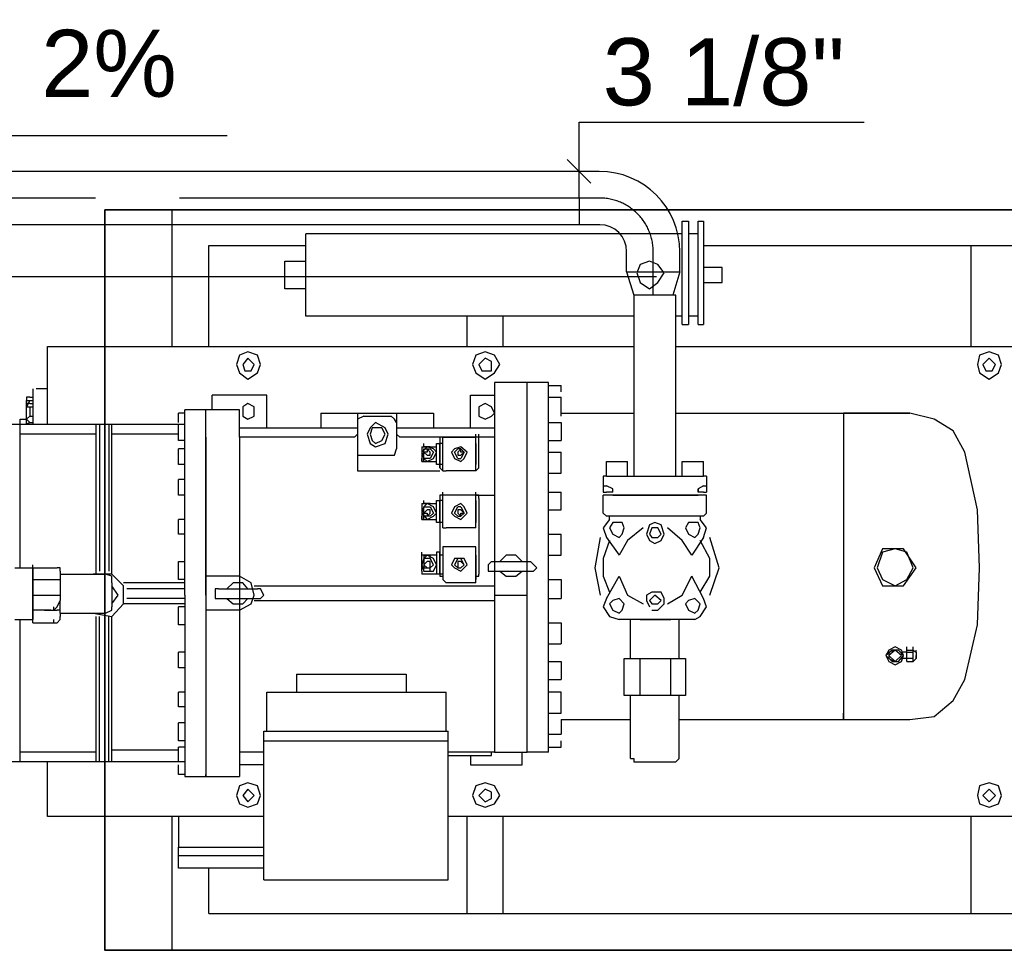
# Model space of a CAD drawing. Header units: centimetres. Extents: x -156440 to 298236, y -263599 to 81430.
# Tile 63 of 170: x 144098 to 145563, y -120036 to -118650. Entities that reach past the tile are written whole.
import ezdxf
from ezdxf.enums import TextEntityAlignment as Align

# ---------------------------------------------------------------- set-up
doc = ezdxf.new("R2010")
doc.units = ezdxf.units.CM
doc.header["$LTSCALE"] = 50
doc.linetypes.add('01-101 Went PP Poziom -2$0$CENTER', pattern=[2, 1.25, -0.25, 0.25, -0.25])
doc.layers.add('bgde_fundamenty pod urządzenia', color=7, linetype='Continuous', lineweight=35)
doc.layers.add('bgde_maszynownia blokowo', color=2, linetype='Continuous', lineweight=35)
for name, color, linetype in [('freon cieczowy', 142, 'Continuous'), ('freon gazowy', 174, 'Continuous'), ('Freon_opisy', 2, 'Continuous'), ('Freon_urządzenia', 3, 'Continuous')]:
    doc.layers.add(name, color=color, linetype=linetype)
doc.layers.get('bgde_maszynownia blokowo').off()
doc.styles.add('01-101 Went PP Poziom -2$0$Arial', font='ARIAL.TTF')

# ---------------------------------------------------------------- blocks, each defined once
blk = doc.blocks.new('A$C45891BCF')
at = {"layer": 'freon cieczowy'}
blk.add_line((273.16, 219.91, -348), (502.07, 219.91, -348), dxfattribs=at)
at = {"layer": 'freon gazowy'}
for p, q in [((493.57, 235.55), (67.03, 235.55)), ((490.64, 227.61, -348), (490.57, 235.55, -348)), ((493.64, 227.61), (67.09, 227.61)), ((497.64, 220.61, -348), (497.64, 223.61, -348)), ((505.57, 220.61, -348), (505.57, 223.55, -348)), ((497.64, 220.61, -348), (505.57, 220.61, -348)), ((497.64, 220.61, -348), (498.71, 217.14, -348)), ((505.57, 220.61, -348), (504.5, 217.14, -348))]:
    blk.add_line(p, q, dxfattribs=at)
at = {"layer": 'freon gazowy', "color": 7, "linetype": '01-101 Went PP Poziom -2$0$CENTER'}
for p, q in [((493.6, 231.58), (64.06, 231.58)), ((501.6, 217.14, -348), (501.6, 223.58, -348))]:
    blk.add_line(p, q, dxfattribs=at)
at = {"layer": 'freon gazowy'}
for centre, radius in [((493.57, 223.55, -348), 12), ((493.64, 223.61, -348), 4)]:
    blk.add_arc(centre, radius, 0, 90, dxfattribs=at)
at = {"layer": 'freon gazowy', "color": 7, "linetype": '01-101 Went PP Poziom -2$0$CENTER'}
blk.add_arc((493.6, 223.58, -348), 8, 0, 90, dxfattribs=at)
at = {"layer": 'Freon_opisy', "color": 2}
for p, q in [((490.57, 242.9, -348), (533, 242.9, -348)), ((490.57, 235.55, -348), (490.57, 242.9, -348)), ((438.19, 240.84, -348), (384.19, 240.84, -348)), ((492.34, 233.79, -348), (488.81, 237.32, -348))]:
    blk.add_line(p, q, dxfattribs=at)
at = {"layer": 'Freon_urządzenia', "linetype": 'Continuous'}
for p, q in [((430, 229.84, -348), (750.31, 229.84, -348)), ((430, 209.45, -348), (430, 229.84, -348)), ((505.92, 212.75, -348), (505.92, 228.12, -348)), ((505.92, 228.12, -348), (506.86, 228.12, -348)), ((506.86, 228.12, -348), (506.86, 212.75, -348)), ((508.27, 228.12, -348), (509.06, 228.12, -348)), ((508.27, 212.75, -348), (508.27, 228.12, -348)), ((509.06, 228.12, -348), (509.06, 212.75, -348)), ((505.92, 226.24, -348), (449.92, 226.24, -348)), ((449.92, 214, -348), (449.92, 226.24, -348)), ((508.27, 226.24, -348), (506.86, 226.24, -348)), ((435.49, 209.45, -348), (435.49, 224.51, -348)), ((435.49, 224.51, -348), (449.92, 224.51, -348)), ((509.06, 224.51, -348), (599.88, 224.51, -348)), ((548.9, 209.45, -348), (548.9, 224.51, -348)), ((446.78, 222.16, -348), (449.92, 222.16, -348)), ((446.78, 218.08, -348), (446.78, 222.16, -348)), ((499.65, 221.69, -348), (499.18, 220.43, -348)), ((501.06, 222.16, -348), (499.65, 221.69, -348)), ((502.31, 221.69, -348), (501.06, 222.16, -348)), ((503.25, 220.43, -348), (502.31, 221.69, -348)), ((499.18, 220.43, -348), (499.65, 219.02, -348)), ((502.31, 219.02, -348), (503.25, 220.43, -348)), ((511.88, 221.22, -348), (509.06, 221.22, -348)), ((511.88, 219.02, -348), (511.88, 221.22, -348)), ((499.65, 219.02, -348), (501.06, 218.08, -348)), ((501.06, 218.08, -348), (502.31, 219.02, -348)), ((509.06, 219.02, -348), (511.88, 219.02, -348)), ((449.92, 218.08, -348), (446.78, 218.08, -348)), ((498.71, 217.14, -348), (498.71, 190.16, -348)), ((504.98, 217.14, -348), (498.71, 217.14, -348)), ((504.98, 190.16, -348), (504.98, 217.14, -348)), ((498.71, 214, -348), (449.92, 214, -348)), ((473.92, 209.45, -348), (473.92, 214, -348)), ((479.25, 209.45, -348), (479.25, 214, -348)), ((505.92, 214, -348), (504.98, 214, -348)), ((508.27, 214, -348), (506.86, 214, -348)), ((505.92, 212.75, -348), (506.86, 212.75, -348)), ((508.27, 212.75, -348), (509.06, 212.75, -348)), ((411.49, 209.45, -348), (498.71, 209.45, -348)), ((411.49, 197.84, -348), (411.49, 209.45, -348)), ((440.04, 208.2, -348), (439.57, 206.78, -348)), ((441.29, 208.67, -348), (440.04, 208.2, -348)), ((442.71, 208.2, -348), (441.29, 208.67, -348)), ((443.18, 206.78, -348), (442.71, 208.2, -348)), ((475.18, 208.2, -348), (474.71, 206.78, -348)), ((476.59, 208.67, -348), (475.18, 208.2, -348)), ((478, 208.2, -348), (476.59, 208.67, -348)), ((478.78, 206.78, -348), (478, 208.2, -348)), ((504.98, 209.45, -348), (683.96, 209.45, -348)), ((550.16, 208.2, -348), (549.84, 206.78, -348)), ((551.57, 208.67, -348), (550.16, 208.2, -348)), ((552.98, 208.2, -348), (551.57, 208.67, -348)), ((553.45, 206.78, -348), (552.98, 208.2, -348)), ((439.57, 206.78, -348), (440.04, 205.53, -348)), ((441.29, 207.73, -348), (440.51, 206.78, -348)), ((440.51, 206.78, -348), (440.82, 205.84, -348)), ((442.24, 206.78, -348), (441.29, 207.73, -348)), ((441.76, 205.84, -348), (442.24, 206.78, -348)), ((442.71, 205.53, -348), (443.18, 206.78, -348)), ((474.71, 206.78, -348), (475.18, 205.53, -348)), ((476.59, 207.73, -348), (475.65, 206.78, -348)), ((475.65, 206.78, -348), (476.12, 205.84, -348)), ((477.53, 207.26, -348), (476.59, 207.73, -348)), ((477.53, 206.78, -348), (477.53, 207.26, -348)), ((477.53, 205.84, -348), (477.53, 206.78, -348)), ((478, 205.53, -348), (478.78, 206.78, -348)), ((549.84, 206.78, -348), (550.16, 205.53, -348)), ((551.57, 207.73, -348), (550.63, 206.78, -348)), ((550.63, 206.78, -348), (551.1, 205.84, -348)), ((552.51, 206.78, -348), (551.57, 207.73, -348)), ((552.04, 205.84, -348), (552.51, 206.78, -348)), ((552.98, 205.53, -348), (553.45, 206.78, -348)), ((440.04, 205.53, -348), (441.29, 204.59, -348)), ((440.82, 205.84, -348), (441.76, 205.84, -348)), ((441.29, 204.59, -348), (442.71, 205.53, -348)), ((475.18, 205.53, -348), (476.59, 204.59, -348)), ((476.12, 205.84, -348), (477.53, 205.84, -348)), ((476.59, 204.59, -348), (478, 205.53, -348)), ((550.16, 205.53, -348), (551.57, 204.59, -348)), ((551.1, 205.84, -348), (552.04, 205.84, -348)), ((551.57, 204.59, -348), (552.98, 205.53, -348)), ((478, 204.12, -348), (478, 149.06, -348)), ((482.86, 204.12, -348), (478, 204.12, -348)), ((482.86, 149.06, -348), (482.86, 204.12, -348)), ((482.86, 149.06, -348), (482.86, 204.12, -348)), ((486, 204.12, -348), (482.86, 204.12, -348)), ((486, 149.06, -348), (486, 204.12, -348)), ((409.29, 203.18, -348), (409.29, 197.84, -348)), ((411.49, 203.18, -348), (409.76, 203.18, -348)), ((444.12, 202.24, -348), (435.96, 202.24, -348)), ((435.96, 200.04, -348), (435.96, 202.24, -348)), ((444.12, 197.37, -348), (444.12, 202.24, -348)), ((474.39, 197.37, -348), (474.39, 202.24, -348)), ((474.39, 202.24, -348), (478, 202.24, -348)), ((486, 203.65, -348), (487.88, 203.65, -348)), ((487.88, 202.71, -348), (487.88, 203.65, -348)), ((408.82, 201.92, -348), (408.35, 201.92, -348)), ((408.35, 201.92, -348), (408.35, 201.45, -348)), ((408.35, 201.45, -348), (408.82, 201.45, -348)), ((408.82, 201.45, -348), (408.35, 200.51, -348)), ((408.35, 200.51, -348), (408.35, 201.45, -348)), ((408.82, 200.98, -348), (408.35, 200.98, -348)), ((408.35, 200.98, -348), (408.35, 200.51, -348)), ((408.82, 201.92, -348), (409.29, 201.92, -348)), ((408.82, 201.45, -348), (409.29, 201.45, -348)), ((408.82, 200.98, -348), (409.29, 200.98, -348)), ((441.29, 200.98, -348), (440.51, 200.51, -348)), ((442.24, 200.51, -348), (441.29, 200.98, -348)), ((476.59, 200.98, -348), (475.65, 200.51, -348)), ((477.53, 200.51, -348), (476.59, 200.98, -348)), ((486, 201.92, -348), (487.88, 201.92, -348)), ((487.88, 199.1, -348), (487.88, 201.92, -348)), ((408.35, 198.63, -348), (408.35, 200.51, -348)), ((408.35, 200.51, -348), (408.82, 200.51, -348)), ((408.82, 200.51, -348), (408.82, 199.1, -348)), ((408.82, 200.51, -348), (409.29, 200.51, -348)), ((430.94, 198.16, -348), (430.94, 199.57, -348)), ((431.88, 199.57, -348), (430.94, 199.57, -348)), ((435.02, 200.04, -348), (431.88, 200.04, -348)), ((431.88, 199.57, -348), (431.88, 200.04, -348)), ((431.88, 172.43, -348), (431.88, 199.57, -348)), ((435.02, 195.96, -348), (435.02, 200.04, -348)), ((435.02, 195.96, -348), (435.02, 200.04, -348)), ((435.02, 199.57, -348), (435.02, 200.04, -348)), ((440.04, 200.04, -348), (435.02, 200.04, -348)), ((435.02, 172.43, -348), (435.02, 199.57, -348)), ((435.02, 197.84, -348), (435.02, 199.57, -348)), ((440.04, 195.96, -348), (440.04, 200.04, -348)), ((440.04, 195.96, -348), (440.04, 200.04, -348)), ((440.51, 200.51, -348), (440.51, 199.1, -348)), ((442.24, 199.57, -348), (442.24, 200.51, -348)), ((442.24, 199.1, -348), (442.24, 199.57, -348)), ((452.12, 199.57, -348), (468.9, 199.57, -348)), ((452.12, 199.57, -348), (452.12, 197.37, -348)), ((457.61, 199.57, -348), (463.41, 199.57, -348)), ((457.61, 199.57, -348), (457.61, 196.43, -348)), ((463.41, 199.57, -348), (463.41, 194.24, -348)), ((468.9, 199.57, -348), (468.9, 197.37, -348)), ((475.65, 200.51, -348), (475.65, 199.1, -348)), ((478, 199.57, -348), (477.53, 200.51, -348)), ((477.53, 199.1, -348), (478, 199.57, -348)), ((487.88, 199.57, -348), (498.71, 199.57, -348)), ((504.98, 199.57, -348), (505.45, 199.57, -348)), ((505.45, 199.57, -348), (539.8, 199.57, -348)), ((529.92, 199.57, -348), (529.92, 153.92, -348)), ((539.8, 199.57, -348), (529.92, 199.57, -348)), ((543.41, 198.63, -348), (539.8, 199.57, -348)), ((430.94, 197.84, -348), (389.84, 197.84, -348)), ((407.41, 198.63, -348), (408.35, 198.63, -348)), ((407.41, 197.84, -348), (407.41, 198.63, -348)), ((407.41, 176.51, -348), (407.41, 197.84, -348)), ((408.82, 199.1, -348), (408.35, 198.63, -348)), ((408.35, 198.63, -348), (408.82, 198.16, -348)), ((408.35, 197.84, -348), (408.35, 198.63, -348)), ((408.82, 198.16, -348), (408.35, 197.84, -348)), ((408.82, 199.1, -348), (409.29, 199.1, -348)), ((408.82, 198.16, -348), (409.29, 198.16, -348)), ((418.71, 175.57, -348), (418.71, 197.84, -348)), ((419.18, 197.84, -348), (419.18, 176.04, -348)), ((420.59, 197.84, -348), (420.59, 176.04, -348)), ((421.06, 175.57, -348), (421.06, 197.84, -348)), ((430.94, 195.49, -348), (430.94, 197.84, -348)), ((431.88, 197.84, -348), (430.94, 197.84, -348)), ((431.88, 196.9, -348), (431.88, 197.84, -348)), ((435.02, 195.96, -348), (435.02, 197.84, -348)), ((440.51, 199.1, -348), (441.29, 198.63, -348)), ((441.29, 198.63, -348), (442.24, 199.1, -348)), ((458.55, 199.1, -348), (457.61, 198.63, -348)), ((457.61, 198.63, -348), (457.61, 198.16, -348)), ((458.55, 199.1, -348), (462.63, 199.1, -348)), ((460.27, 198.16, -348), (459.49, 197.37, -348)), ((461.69, 197.37, -348), (460.27, 198.16, -348)), ((463.1, 198.63, -348), (462.63, 199.1, -348)), ((463.41, 198.16, -348), (463.1, 198.63, -348)), ((475.65, 199.1, -348), (476.59, 198.63, -348)), ((476.59, 198.63, -348), (477.53, 199.1, -348)), ((486, 198.16, -348), (487.88, 198.16, -348)), ((487.88, 198.16, -348), (487.88, 195.49, -348)), ((546.24, 196.9, -348), (543.41, 198.63, -348)), ((418.71, 196.43, -348), (407.41, 196.43, -348)), ((430.94, 196.43, -348), (421.06, 196.43, -348)), ((440.04, 197.37, -348), (457.61, 197.37, -348)), ((457.14, 195.96, -348), (457.61, 196.43, -348)), ((457.61, 197.37, -348), (457.61, 191.41, -348)), ((459.49, 197.37, -348), (459.02, 196.43, -348)), ((459.02, 196.43, -348), (459.49, 195.02, -348)), ((459.8, 197.37, -348), (459.49, 196.43, -348)), ((459.49, 196.43, -348), (459.8, 195.49, -348)), ((461.22, 197.37, -348), (459.8, 197.37, -348)), ((461.69, 196.43, -348), (461.22, 197.37, -348)), ((461.22, 195.49, -348), (461.69, 196.43, -348)), ((462.16, 196.43, -348), (461.69, 197.37, -348)), ((461.69, 195.02, -348), (462.16, 196.43, -348)), ((463.41, 197.37, -348), (478, 197.37, -348)), ((463.41, 196.43, -348), (463.88, 195.96, -348)), ((475.18, 195.96, -348), (475.18, 196.43, -348)), ((475.65, 195.96, -348), (475.65, 196.43, -348)), ((547.96, 193.76, -348), (546.24, 196.9, -348)), ((431.88, 195.49, -348), (430.94, 195.49, -348)), ((435.02, 195.96, -348), (435.02, 149.06, -348)), ((440.04, 195.96, -348), (440.04, 175.26, -348)), ((457.14, 195.96, -348), (440.04, 195.96, -348)), ((457.61, 195.96, -348), (457.61, 194.24, -348)), ((459.49, 195.02, -348), (460.27, 194.55, -348)), ((459.8, 195.49, -348), (460.27, 195.02, -348)), ((460.27, 195.02, -348), (461.22, 195.49, -348)), ((460.27, 194.55, -348), (461.69, 195.02, -348)), ((478, 195.96, -348), (463.88, 195.96, -348)), ((467.49, 194.55, -348), (467.49, 195.02, -348)), ((469.37, 191.88, -348), (469.37, 195.02, -348)), ((469.37, 195.02, -348), (469.84, 195.02, -348)), ((470.31, 195.96, -348), (469.84, 195.96, -348)), ((469.84, 195.96, -348), (469.84, 191.41, -348)), ((469.84, 191.88, -348), (469.84, 195.02, -348)), ((470.31, 195.02, -348), (469.84, 195.02, -348)), ((470.31, 195.96, -348), (475.18, 195.96, -348)), ((470.78, 195.96, -348), (470.31, 195.96, -348)), ((470.31, 190.94, -348), (470.31, 195.96, -348)), ((475.18, 195.96, -348), (470.78, 195.96, -348)), ((475.18, 190.94, -348), (475.18, 195.96, -348)), ((475.65, 195.96, -348), (475.18, 195.96, -348)), ((475.18, 195.02, -348), (475.18, 195.49, -348)), ((475.18, 191.41, -348), (475.18, 195.02, -348)), ((475.18, 195.02, -348), (475.18, 191.88, -348)), ((475.65, 191.41, -348), (475.65, 195.96, -348)), ((486, 195.49, -348), (487.88, 195.49, -348)), ((431.88, 194.24, -348), (430.94, 194.24, -348)), ((430.94, 191.88, -348), (430.94, 194.24, -348)), ((457.61, 194.24, -348), (457.61, 193.29, -348)), ((463.1, 193.29, -348), (463.41, 194.24, -348)), ((467.18, 194.55, -348), (467.18, 192.35, -348)), ((467.18, 194.55, -348), (469.37, 194.55, -348)), ((467.96, 194.55, -348), (467.18, 193.76, -348)), ((467.18, 193.76, -348), (467.49, 192.82, -348)), ((468.43, 194.55, -348), (467.49, 194.55, -348)), ((467.49, 192.82, -348), (467.49, 194.24, -348)), ((467.49, 194.24, -348), (468.43, 194.24, -348)), ((467.96, 193.76, -348), (467.49, 193.76, -348)), ((467.49, 193.76, -348), (467.96, 193.29, -348)), ((468.9, 194.24, -348), (467.96, 194.55, -348)), ((468.43, 193.76, -348), (467.96, 194.24, -348)), ((467.96, 194.24, -348), (467.96, 193.76, -348)), ((468.43, 194.24, -348), (468.9, 193.76, -348)), ((468.9, 193.76, -348), (468.43, 192.82, -348)), ((468.43, 193.29, -348), (468.43, 193.76, -348)), ((469.37, 193.76, -348), (468.9, 194.24, -348)), ((468.9, 192.82, -348), (469.37, 193.76, -348)), ((472.04, 194.24, -348), (471.57, 193.76, -348)), ((471.57, 193.76, -348), (472.04, 192.82, -348)), ((472.98, 194.55, -348), (472.04, 194.24, -348)), ((472.04, 193.76, -348), (472.51, 194.24, -348)), ((472.51, 192.82, -348), (472.04, 193.76, -348)), ((472.98, 194.24, -348), (472.51, 194.24, -348)), ((472.98, 194.24, -348), (472.51, 193.76, -348)), ((472.51, 193.76, -348), (472.51, 193.29, -348)), ((473.92, 193.76, -348), (472.98, 194.55, -348)), ((472.98, 193.76, -348), (472.98, 194.24, -348)), ((472.98, 194.24, -348), (473.45, 193.76, -348)), ((473.45, 193.76, -348), (472.98, 193.76, -348)), ((472.98, 193.29, -348), (473.45, 193.76, -348)), ((473.45, 193.76, -348), (472.98, 192.82, -348)), ((473.45, 192.82, -348), (473.92, 193.76, -348)), ((486, 193.76, -348), (487.88, 193.76, -348)), ((487.88, 190.63, -348), (487.88, 193.76, -348)), ((549.84, 185.14, -348), (547.96, 193.76, -348)), ((457.61, 193.29, -348), (458.55, 193.29, -348)), ((458.55, 193.29, -348), (462.63, 193.29, -348)), ((462.63, 193.29, -348), (463.1, 193.29, -348)), ((467.18, 192.35, -348), (467.18, 192.82, -348)), ((467.18, 192.35, -348), (469.37, 192.35, -348)), ((468.43, 192.82, -348), (467.49, 192.82, -348)), ((467.49, 192.35, -348), (467.49, 192.82, -348)), ((467.49, 192.82, -348), (467.96, 192.35, -348)), ((467.49, 192.35, -348), (468.43, 192.35, -348)), ((467.96, 193.29, -348), (468.43, 193.29, -348)), ((467.96, 192.35, -348), (468.9, 192.82, -348)), ((472.04, 192.82, -348), (472.98, 192.35, -348)), ((472.51, 193.29, -348), (472.98, 193.29, -348)), ((472.51, 192.82, -348), (472.98, 192.82, -348)), ((472.98, 192.35, -348), (473.45, 192.82, -348)), ((475.18, 191.88, -348), (475.18, 192.35, -348)), ((494.63, 190.16, -348), (494.63, 192.35, -348)), ((494.63, 192.35, -348), (497.76, 192.35, -348)), ((497.76, 190.16, -348), (497.76, 192.35, -348)), ((505.92, 192.35, -348), (509.06, 192.35, -348)), ((505.92, 190.16, -348), (505.92, 192.35, -348)), ((509.06, 190.16, -348), (509.06, 192.35, -348)), ((431.88, 191.88, -348), (430.94, 191.88, -348)), ((457.61, 191.41, -348), (457.61, 190.94, -348)), ((457.61, 190.94, -348), (469.84, 190.94, -348)), ((469.84, 191.88, -348), (469.37, 191.88, -348)), ((470.31, 191.88, -348), (469.84, 191.88, -348)), ((469.84, 191.41, -348), (469.84, 191.88, -348)), ((469.84, 191.41, -348), (470.31, 190.94, -348)), ((470.31, 190.94, -348), (470.78, 190.94, -348)), ((475.18, 190.94, -348), (470.78, 190.94, -348)), ((475.18, 190.94, -348), (475.18, 191.41, -348)), ((475.18, 190.94, -348), (475.18, 191.41, -348)), ((475.18, 190.94, -348), (475.65, 191.41, -348)), ((486, 190.63, -348), (487.88, 190.63, -348)), ((431.88, 189.69, -348), (430.94, 189.69, -348)), ((430.94, 187.33, -348), (430.94, 189.69, -348)), ((494.16, 190.16, -348), (494.16, 187.8, -348)), ((494.63, 190.16, -348), (494.16, 190.16, -348)), ((494.63, 190.16, -348), (509.06, 190.16, -348)), ((509.53, 190.16, -348), (509.06, 190.16, -348)), ((509.53, 190.16, -348), (509.53, 187.8, -348)), ((470.31, 187.33, -348), (470.31, 187.8, -348)), ((475.18, 187.33, -348), (475.18, 187.8, -348)), ((486, 187.8, -348), (487.88, 187.8, -348)), ((487.88, 185.14, -348), (487.88, 187.8, -348)), ((494.16, 188.75, -348), (494.63, 188.75, -348)), ((494.16, 187.8, -348), (494.63, 187.8, -348)), ((495.57, 188.27, -348), (494.63, 188.75, -348)), ((495.57, 187.8, -348), (494.63, 187.8, -348)), ((495.57, 187.8, -348), (495.57, 188.27, -348)), ((495.57, 187.8, -348), (495.57, 188.27, -348)), ((509.06, 188.75, -348), (508.27, 188.27, -348)), ((508.27, 188.27, -348), (508.27, 187.8, -348)), ((508.27, 187.8, -348), (508.27, 188.27, -348)), ((509.06, 187.8, -348), (508.27, 187.8, -348)), ((509.06, 188.75, -348), (509.53, 188.75, -348)), ((509.06, 187.8, -348), (509.53, 187.8, -348)), ((431.88, 187.33, -348), (430.94, 187.33, -348)), ((467.18, 186.08, -348), (467.18, 183.73, -348)), ((467.18, 186.08, -348), (469.37, 186.08, -348)), ((467.49, 186.08, -348), (467.49, 186.55, -348)), ((468.43, 186.08, -348), (467.49, 186.08, -348)), ((467.96, 186.08, -348), (467.49, 185.61, -348)), ((468.9, 185.61, -348), (467.96, 186.08, -348)), ((469.37, 183.26, -348), (469.37, 186.55, -348)), ((469.37, 186.55, -348), (469.84, 186.55, -348)), ((470.31, 187.33, -348), (469.84, 187.33, -348)), ((469.84, 187.33, -348), (469.84, 186.86, -348)), ((469.84, 186.86, -348), (469.84, 175.57, -348)), ((469.84, 183.26, -348), (469.84, 186.55, -348)), ((470.31, 186.55, -348), (469.84, 186.55, -348)), ((470.78, 187.33, -348), (470.31, 187.33, -348)), ((470.31, 182.47, -348), (470.31, 187.33, -348)), ((475.18, 187.33, -348), (470.78, 187.33, -348)), ((472.98, 186.08, -348), (472.04, 185.61, -348)), ((473.45, 185.61, -348), (472.98, 186.08, -348)), ((475.18, 187.33, -348), (478, 187.33, -348)), ((475.18, 182.47, -348), (475.18, 187.33, -348)), ((475.65, 187.33, -348), (475.18, 187.33, -348)), ((475.18, 186.55, -348), (475.18, 186.86, -348)), ((475.18, 182.94, -348), (475.18, 186.55, -348)), ((475.18, 186.55, -348), (475.18, 183.26, -348)), ((475.65, 186.86, -348), (475.65, 187.33, -348)), ((475.65, 186.86, -348), (475.65, 175.57, -348)), ((509.53, 187.33, -348), (494.16, 187.33, -348)), ((494.16, 184.67, -348), (494.16, 187.33, -348)), ((495.57, 187.33, -348), (508.27, 187.33, -348)), ((496.98, 187.33, -348), (496.04, 187.33, -348)), ((507.8, 187.33, -348), (506.86, 187.33, -348)), ((509.53, 184.67, -348), (509.53, 187.33, -348)), ((467.49, 185.61, -348), (467.18, 184.67, -348)), ((467.18, 184.67, -348), (467.96, 183.73, -348)), ((467.49, 184.2, -348), (467.49, 185.61, -348)), ((467.49, 185.61, -348), (468.43, 185.61, -348)), ((467.96, 185.14, -348), (467.49, 184.67, -348)), ((467.49, 184.67, -348), (467.96, 184.67, -348)), ((468.43, 185.14, -348), (467.96, 185.14, -348)), ((467.96, 184.67, -348), (467.96, 184.2, -348)), ((467.96, 184.2, -348), (468.43, 184.67, -348)), ((468.43, 185.61, -348), (468.9, 184.67, -348)), ((468.43, 184.67, -348), (468.43, 185.14, -348)), ((468.9, 184.67, -348), (468.43, 184.2, -348)), ((469.37, 184.67, -348), (468.9, 185.61, -348)), ((468.9, 184.2, -348), (469.37, 184.67, -348)), ((472.04, 185.61, -348), (471.57, 184.67, -348)), ((471.57, 184.67, -348), (472.04, 184.2, -348)), ((472.04, 184.67, -348), (472.51, 185.61, -348)), ((472.51, 184.2, -348), (472.04, 184.67, -348)), ((472.98, 185.61, -348), (472.51, 185.61, -348)), ((472.98, 185.14, -348), (472.51, 185.14, -348)), ((472.51, 185.14, -348), (472.51, 184.67, -348)), ((472.51, 184.67, -348), (472.98, 184.2, -348)), ((472.98, 185.61, -348), (473.45, 184.67, -348)), ((473.45, 184.67, -348), (472.98, 185.14, -348)), ((472.98, 183.73, -348), (473.92, 184.67, -348)), ((472.98, 184.2, -348), (472.98, 184.67, -348)), ((472.98, 184.67, -348), (473.45, 184.67, -348)), ((473.45, 184.67, -348), (472.98, 184.2, -348)), ((473.92, 184.67, -348), (473.45, 185.61, -348)), ((486, 185.14, -348), (487.88, 185.14, -348)), ((494.16, 184.67, -348), (494.16, 185.14, -348)), ((494.16, 184.67, -348), (494.63, 184.2, -348)), ((509.06, 184.2, -348), (509.53, 184.67, -348)), ((550.16, 176.51, -348), (549.84, 185.14, -348)), ((431.88, 183.73, -348), (430.94, 183.73, -348)), ((430.94, 181.53, -348), (430.94, 183.73, -348)), ((467.18, 183.73, -348), (467.18, 184.2, -348)), ((467.18, 183.73, -348), (469.37, 183.73, -348)), ((468.43, 184.2, -348), (467.49, 184.2, -348)), ((467.49, 183.73, -348), (467.49, 184.2, -348)), ((467.49, 183.73, -348), (468.43, 183.73, -348)), ((467.96, 183.73, -348), (468.9, 184.2, -348)), ((469.84, 183.26, -348), (469.37, 183.26, -348)), ((470.31, 183.26, -348), (469.84, 183.26, -348)), ((472.04, 184.2, -348), (472.98, 183.73, -348)), ((472.51, 184.2, -348), (472.98, 184.2, -348)), ((475.18, 183.26, -348), (475.18, 183.73, -348)), ((495.1, 183.73, -348), (494.16, 182.47, -348)), ((509.06, 184.2, -348), (494.63, 184.2, -348)), ((495.1, 184.2, -348), (494.63, 184.2, -348)), ((495.1, 184.2, -348), (494.63, 184.2, -348)), ((495.1, 183.73, -348), (495.1, 184.2, -348)), ((495.1, 183.73, -348), (495.1, 184.2, -348)), ((495.57, 183.26, -348), (495.1, 182.47, -348)), ((496.98, 183.26, -348), (495.57, 183.26, -348)), ((497.29, 182.47, -348), (496.98, 183.26, -348)), ((501.84, 183.26, -348), (501.06, 182.94, -348)), ((502.78, 182.94, -348), (501.84, 183.26, -348)), ((506.86, 183.26, -348), (506.39, 182.47, -348)), ((508.27, 183.26, -348), (506.86, 183.26, -348)), ((508.59, 182.47, -348), (508.27, 183.26, -348)), ((509.06, 184.2, -348), (508.59, 184.2, -348)), ((509.06, 184.2, -348), (508.59, 184.2, -348)), ((508.59, 184.2, -348), (508.59, 183.73, -348)), ((508.59, 184.2, -348), (508.59, 183.73, -348)), ((509.53, 182.47, -348), (508.59, 183.73, -348)), ((470.31, 182.47, -348), (470.78, 182.47, -348)), ((475.18, 182.47, -348), (470.78, 182.47, -348)), ((475.18, 182.47, -348), (475.18, 182.94, -348)), ((494.16, 182.47, -348), (494.63, 181.06, -348)), ((495.1, 182.47, -348), (495.57, 181.53, -348)), ((496.98, 181.53, -348), (497.29, 182.47, -348)), ((500.12, 182.47, -348), (497.76, 180.59, -348)), ((501.06, 182.94, -348), (500.59, 181.53, -348)), ((501.37, 182.47, -348), (501.06, 181.53, -348)), ((502.31, 182.47, -348), (501.37, 182.47, -348)), ((502.78, 181.53, -348), (502.31, 182.47, -348)), ((503.25, 181.53, -348), (502.78, 182.94, -348)), ((505.92, 180.59, -348), (503.73, 182.47, -348)), ((506.39, 182.47, -348), (506.86, 181.53, -348)), ((508.27, 181.53, -348), (508.59, 182.47, -348)), ((509.06, 181.06, -348), (509.53, 182.47, -348)), ((431.88, 181.53, -348), (430.94, 181.53, -348)), ((486, 181.53, -348), (487.88, 181.53, -348)), ((487.88, 178.39, -348), (487.88, 181.53, -348)), ((493.69, 181.06, -348), (492.9, 176.51, -348)), ((495.1, 180.59, -348), (494.16, 177.92, -348)), ((494.63, 181.06, -348), (496.51, 178.39, -348)), ((495.57, 181.53, -348), (496.51, 181.06, -348)), ((496.51, 181.06, -348), (496.98, 181.53, -348)), ((497.76, 180.59, -348), (496.51, 178.39, -348)), ((500.59, 181.53, -348), (501.06, 180.59, -348)), ((501.06, 181.53, -348), (501.37, 181.06, -348)), ((501.06, 180.59, -348), (501.84, 180.12, -348)), ((501.37, 181.06, -348), (502.31, 181.06, -348)), ((501.84, 180.12, -348), (502.78, 180.59, -348)), ((502.31, 181.06, -348), (502.78, 181.53, -348)), ((502.78, 180.59, -348), (503.25, 181.53, -348)), ((507.33, 178.39, -348), (505.92, 180.59, -348)), ((506.86, 181.53, -348), (507.8, 181.06, -348)), ((509.06, 181.06, -348), (507.33, 178.39, -348)), ((507.8, 181.06, -348), (508.27, 181.53, -348)), ((510, 177.92, -348), (508.59, 180.59, -348)), ((511.41, 176.51, -348), (510, 181.06, -348)), ((467.18, 178.39, -348), (467.18, 178.86, -348)), ((469.84, 178.86, -348), (469.37, 178.86, -348)), ((469.37, 178.86, -348), (469.37, 175.57, -348)), ((469.84, 175.57, -348), (469.84, 178.86, -348)), ((470.78, 179.65, -348), (470.31, 179.65, -348)), ((470.31, 179.65, -348), (470.31, 174.78, -348)), ((475.18, 179.65, -348), (470.78, 179.65, -348)), ((475.18, 174.78, -348), (475.18, 179.65, -348)), ((475.18, 178.86, -348), (475.18, 179.33, -348)), ((475.18, 175.57, -348), (475.18, 178.86, -348)), ((535.73, 179.33, -348), (534.47, 176.51, -348)), ((535.73, 178.86, -348), (534.94, 176.51, -348)), ((538.86, 179.33, -348), (535.73, 179.33, -348)), ((537.61, 179.33, -348), (535.73, 178.86, -348)), ((539.33, 178.86, -348), (537.61, 179.33, -348)), ((540.75, 176.51, -348), (538.86, 179.33, -348)), ((540.27, 176.51, -348), (539.33, 178.86, -348)), ((430.94, 177.45, -348), (431.88, 177.45, -348)), ((430.94, 174.78, -348), (430.94, 177.45, -348)), ((467.18, 176.04, -348), (467.18, 178.39, -348)), ((469.37, 178.39, -348), (467.18, 178.39, -348)), ((467.49, 177.92, -348), (467.18, 176.98, -348)), ((467.49, 178.39, -348), (467.49, 177.92, -348)), ((467.96, 178.39, -348), (467.49, 177.92, -348)), ((467.49, 178.39, -348), (468.43, 178.39, -348)), ((467.49, 177.92, -348), (467.49, 176.98, -348)), ((468.43, 177.92, -348), (467.49, 177.92, -348)), ((467.96, 177.45, -348), (467.49, 176.98, -348)), ((468.9, 177.92, -348), (467.96, 178.39, -348)), ((468.43, 177.45, -348), (467.96, 177.45, -348)), ((468.43, 177.92, -348), (468.43, 178.39, -348)), ((468.9, 176.98, -348), (468.43, 177.92, -348)), ((468.43, 176.98, -348), (468.43, 177.45, -348)), ((469.37, 176.98, -348), (468.9, 177.92, -348)), ((470.31, 178.39, -348), (469.84, 178.39, -348)), ((472.04, 177.92, -348), (471.57, 176.98, -348)), ((473.45, 177.92, -348), (472.04, 177.92, -348)), ((472.51, 177.92, -348), (472.04, 176.98, -348)), ((472.98, 177.92, -348), (472.51, 177.92, -348)), ((472.98, 177.45, -348), (472.51, 177.45, -348)), ((472.51, 177.45, -348), (472.51, 176.51, -348)), ((473.45, 176.98, -348), (472.98, 177.92, -348)), ((473.45, 176.98, -348), (472.98, 177.45, -348)), ((473.92, 176.98, -348), (473.45, 177.92, -348)), ((475.18, 178.39, -348), (475.18, 174.78, -348)), ((477.53, 177.45, -348), (477.06, 176.98, -348)), ((477.53, 177.45, -348), (483.33, 177.45, -348)), ((479.73, 178.39, -348), (478.78, 177.45, -348)), ((481.14, 178.39, -348), (479.73, 178.39, -348)), ((482.08, 177.45, -348), (481.14, 178.39, -348)), ((484.27, 176.51, -348), (483.33, 177.45, -348)), ((486, 178.39, -348), (487.88, 178.39, -348)), ((494.16, 177.92, -348), (494.16, 175.26, -348)), ((510, 175.26, -348), (510, 177.92, -348)), ((406.63, 176.51, -348), (409.29, 176.51, -348)), ((409.29, 176.51, -348), (409.29, 176.98, -348)), ((409.29, 168.35, -348), (409.29, 176.51, -348)), ((409.29, 176.51, -348), (409.29, 168.82, -348)), ((409.29, 176.51, -348), (412.9, 176.51, -348)), ((413.37, 176.51, -348), (412.9, 176.51, -348)), ((413.37, 176.04, -348), (413.37, 176.51, -348)), ((413.37, 176.04, -348), (413.37, 175.26, -348)), ((440.04, 176.51, -348), (440.04, 175.26, -348)), ((467.18, 176.98, -348), (467.49, 176.04, -348)), ((467.18, 176.04, -348), (467.18, 175.57, -348)), ((467.49, 176.98, -348), (467.49, 176.51, -348)), ((467.49, 176.98, -348), (467.96, 176.51, -348)), ((467.49, 176.04, -348), (467.49, 176.51, -348)), ((467.49, 176.51, -348), (468.43, 176.51, -348)), ((467.49, 176.04, -348), (468.9, 176.04, -348)), ((467.49, 176.04, -348), (468.43, 176.04, -348)), ((467.96, 176.51, -348), (468.43, 176.51, -348)), ((468.43, 176.51, -348), (468.9, 176.98, -348)), ((468.43, 176.51, -348), (468.43, 176.98, -348)), ((468.43, 176.04, -348), (468.43, 176.51, -348)), ((468.9, 176.04, -348), (469.37, 176.98, -348)), ((471.57, 176.98, -348), (472.04, 176.51, -348)), ((472.04, 176.98, -348), (472.51, 176.51, -348)), ((472.04, 176.51, -348), (472.98, 176.04, -348)), ((472.51, 176.51, -348), (472.98, 176.51, -348)), ((472.51, 176.51, -348), (472.98, 176.51, -348)), ((472.98, 176.51, -348), (473.45, 176.98, -348)), ((472.98, 176.04, -348), (473.92, 176.98, -348)), ((472.98, 176.51, -348), (473.45, 176.98, -348)), ((477.06, 176.98, -348), (477.06, 176.51, -348)), ((477.06, 176.51, -348), (477.06, 176.04, -348)), ((477.06, 176.04, -348), (477.53, 176.04, -348)), ((477.53, 176.04, -348), (483.8, 176.04, -348)), ((478.78, 176.04, -348), (479.73, 175.26, -348)), ((481.14, 175.26, -348), (482.08, 176.04, -348)), ((483.8, 176.04, -348), (484.27, 176.51, -348)), ((492.9, 176.51, -348), (493.69, 172.43, -348)), ((510, 172.43, -348), (511.41, 176.51, -348)), ((534.47, 176.51, -348), (535.73, 173.84, -348)), ((534.94, 176.51, -348), (535.73, 174.78, -348)), ((538.86, 173.84, -348), (540.75, 176.51, -348)), ((539.33, 174.78, -348), (540.27, 176.51, -348)), ((549.84, 168.04, -348), (550.16, 176.51, -348)), ((409.29, 174.78, -348), (412.43, 174.78, -348)), ((412.43, 174.78, -348), (413.37, 174.78, -348)), ((413.37, 175.57, -348), (420.12, 175.57, -348)), ((413.37, 175.26, -348), (413.37, 171.65, -348)), ((421.06, 175.57, -348), (418.24, 175.57, -348)), ((421.06, 175.26, -348), (420.12, 175.57, -348)), ((422.78, 173.84, -348), (421.06, 175.57, -348)), ((421.06, 174.31, -348), (421.06, 175.26, -348)), ((431.88, 174.78, -348), (430.94, 174.78, -348)), ((440.04, 175.26, -348), (435.02, 175.26, -348)), ((440.04, 175.26, -348), (440.04, 170.24, -348)), ((441.76, 174.31, -348), (440.04, 175.26, -348)), ((469.37, 175.57, -348), (467.18, 175.57, -348)), ((469.84, 175.57, -348), (469.37, 175.57, -348)), ((470.31, 175.57, -348), (469.84, 175.57, -348)), ((469.84, 175.57, -348), (469.84, 175.26, -348)), ((469.84, 175.26, -348), (470.31, 175.26, -348)), ((470.31, 174.78, -348), (470.78, 174.31, -348)), ((475.18, 175.26, -348), (475.18, 175.57, -348)), ((475.18, 175.26, -348), (475.65, 175.26, -348)), ((475.18, 174.31, -348), (475.18, 174.78, -348)), ((475.65, 175.26, -348), (475.65, 175.57, -348)), ((479.73, 175.26, -348), (481.14, 175.26, -348)), ((486, 174.78, -348), (487.88, 174.78, -348)), ((487.88, 174.78, -348), (487.88, 171.96, -348)), ((494.16, 175.26, -348), (495.1, 172.9, -348)), ((494.63, 171.96, -348), (496.51, 175.26, -348)), ((496.51, 175.26, -348), (497.76, 172.43, -348)), ((505.92, 172.43, -348), (507.33, 175.26, -348)), ((509.06, 171.96, -348), (507.33, 175.26, -348)), ((508.59, 172.9, -348), (510, 175.26, -348)), ((535.73, 174.78, -348), (537.61, 173.84, -348)), ((537.61, 173.84, -348), (539.33, 174.78, -348)), ((421.06, 174.31, -348), (421.06, 170.71, -348)), ((422, 172.43, -348), (421.06, 173.84, -348)), ((431.88, 174.31, -348), (422.78, 174.31, -348)), ((422.78, 171.18, -348), (422.78, 173.84, -348)), ((431.88, 173.37, -348), (423.25, 173.37, -348)), ((436.9, 173.37, -348), (436.43, 173.37, -348)), ((436.43, 173.37, -348), (436.43, 172.43, -348)), ((436.9, 173.37, -348), (442.71, 173.37, -348)), ((439.1, 174.31, -348), (438.16, 173.37, -348)), ((440.51, 174.31, -348), (439.1, 174.31, -348)), ((441.29, 173.37, -348), (440.51, 174.31, -348)), ((442.24, 172.43, -348), (441.76, 174.31, -348)), ((442.24, 173.84, -348), (478, 173.84, -348)), ((443.18, 173.37, -348), (442.71, 173.37, -348)), ((443.65, 172.43, -348), (443.18, 173.37, -348)), ((475.18, 174.31, -348), (470.78, 174.31, -348)), ((501.37, 172.9, -348), (500.59, 172.43, -348)), ((502.78, 172.9, -348), (501.37, 172.9, -348)), ((503.25, 171.96, -348), (502.78, 172.9, -348)), ((535.73, 173.84, -348), (538.86, 173.84, -348)), ((409.29, 172.43, -348), (413.37, 172.43, -348)), ((412.9, 170.71, -348), (413.37, 171.65, -348)), ((413.37, 169.76, -348), (413.37, 171.65, -348)), ((421.06, 171.18, -348), (422, 172.43, -348)), ((431.88, 171.96, -348), (423.25, 171.96, -348)), ((431.88, 172.43, -348), (431.88, 147.65, -348)), ((435.02, 172.43, -348), (435.02, 145.76, -348)), ((436.43, 172.43, -348), (436.43, 171.96, -348)), ((436.43, 171.96, -348), (436.9, 171.96, -348)), ((436.9, 171.96, -348), (442.71, 171.96, -348)), ((438.16, 171.96, -348), (439.1, 171.18, -348)), ((440.51, 171.18, -348), (441.29, 171.96, -348)), ((441.76, 171.18, -348), (442.24, 172.43, -348)), ((442.24, 171.65, -348), (478, 171.65, -348)), ((442.71, 171.96, -348), (443.18, 171.96, -348)), ((443.18, 171.96, -348), (443.65, 172.43, -348)), ((478, 172.43, -348), (482.86, 172.43, -348)), ((486, 171.96, -348), (487.88, 171.96, -348)), ((494.63, 171.96, -348), (494.16, 170.71, -348)), ((495.57, 171.65, -348), (495.1, 171.18, -348)), ((496.51, 171.96, -348), (495.57, 171.65, -348)), ((497.29, 171.18, -348), (496.51, 171.96, -348)), ((497.76, 172.43, -348), (500.12, 171.18, -348)), ((500.59, 172.43, -348), (500.59, 171.65, -348)), ((500.59, 171.65, -348), (501.06, 170.71, -348)), ((501.84, 172.43, -348), (501.06, 171.65, -348)), ((501.06, 171.65, -348), (501.37, 171.18, -348)), ((502.78, 171.65, -348), (501.84, 172.43, -348)), ((502.31, 171.18, -348), (502.78, 171.65, -348)), ((503.25, 171.18, -348), (503.25, 171.96, -348)), ((503.73, 171.18, -348), (505.92, 172.43, -348)), ((506.86, 171.65, -348), (506.39, 171.18, -348)), ((507.8, 171.96, -348), (506.86, 171.65, -348)), ((508.59, 171.18, -348), (507.8, 171.96, -348)), ((509.53, 170.71, -348), (509.06, 171.96, -348)), ((411.96, 170.24, -348), (409.29, 170.24, -348)), ((411.02, 170.24, -348), (412.43, 170.24, -348)), ((412.43, 170.24, -348), (412.9, 170.71, -348)), ((412.43, 170.24, -348), (412.43, 170.71, -348)), ((412.43, 170.24, -348), (412.9, 170.24, -348)), ((413.37, 170.24, -348), (412.9, 170.24, -348)), ((413.37, 169.76, -348), (413.37, 170.24, -348)), ((420.12, 169.76, -348), (421.06, 170.24, -348)), ((421.06, 169.29, -348), (422.78, 171.18, -348)), ((421.06, 170.24, -348), (421.06, 170.71, -348)), ((431.88, 171.18, -348), (422.78, 171.18, -348)), ((431.88, 170.71, -348), (430.94, 170.71, -348)), ((430.94, 168.04, -348), (430.94, 170.71, -348)), ((440.04, 170.24, -348), (435.02, 170.24, -348)), ((439.1, 171.18, -348), (440.51, 171.18, -348)), ((440.04, 170.24, -348), (441.76, 171.18, -348)), ((440.04, 170.24, -348), (440.04, 149.06, -348)), ((494.16, 170.71, -348), (495.1, 169.29, -348)), ((495.1, 171.18, -348), (495.57, 170.24, -348)), ((495.57, 170.24, -348), (496.51, 169.76, -348)), ((496.51, 169.76, -348), (496.98, 170.24, -348)), ((496.98, 170.24, -348), (497.29, 171.18, -348)), ((501.37, 171.18, -348), (502.31, 171.18, -348)), ((501.37, 170.24, -348), (502.31, 170.24, -348)), ((502.31, 170.24, -348), (503.25, 171.18, -348)), ((506.39, 171.18, -348), (506.86, 170.24, -348)), ((506.86, 170.24, -348), (507.8, 169.76, -348)), ((507.8, 169.76, -348), (508.27, 170.24, -348)), ((508.27, 170.24, -348), (508.59, 171.18, -348)), ((508.59, 169.29, -348), (509.53, 170.71, -348)), ((406.63, 168.82, -348), (409.29, 168.82, -348)), ((407.41, 147.65, -348), (407.41, 168.82, -348)), ((412.43, 168.35, -348), (412.43, 168.82, -348)), ((412.9, 168.35, -348), (413.37, 168.82, -348)), ((413.37, 169.76, -348), (413.37, 169.29, -348)), ((413.37, 169.76, -348), (413.84, 169.76, -348)), ((413.37, 168.82, -348), (413.37, 169.29, -348)), ((413.84, 169.76, -348), (420.12, 169.76, -348)), ((418.24, 169.76, -348), (421.06, 169.29, -348)), ((418.71, 147.65, -348), (418.71, 169.29, -348)), ((419.18, 147.65, -348), (419.18, 169.29, -348)), ((420.59, 147.65, -348), (420.59, 169.29, -348)), ((421.06, 147.65, -348), (421.06, 169.29, -348)), ((495.1, 169.29, -348), (496.51, 168.82, -348)), ((507.8, 168.82, -348), (496.51, 168.82, -348)), ((498.24, 163.02, -348), (498.24, 168.82, -348)), ((499.65, 168.82, -348), (504.2, 168.82, -348)), ((505.45, 163.02, -348), (505.45, 168.82, -348)), ((507.8, 168.82, -348), (508.59, 169.29, -348)), ((409.29, 168.35, -348), (412.43, 168.35, -348)), ((412.43, 168.35, -348), (412.9, 168.35, -348)), ((431.88, 168.04, -348), (430.94, 168.04, -348)), ((486, 168.35, -348), (487.88, 168.35, -348)), ((487.88, 168.35, -348), (487.88, 165.22, -348)), ((547.96, 159.88, -348), (549.84, 168.04, -348)), ((486, 165.22, -348), (487.88, 165.22, -348)), ((537.14, 164.27, -348), (536.2, 163.49, -348)), ((536.67, 164.27, -348), (536.2, 163.49, -348)), ((537.61, 164.75, -348), (536.67, 164.27, -348)), ((537.61, 164.27, -348), (536.67, 163.49, -348)), ((537.61, 164.27, -348), (536.67, 163.96, -348)), ((538.08, 164.27, -348), (537.14, 164.27, -348)), ((538.55, 164.27, -348), (537.61, 164.75, -348)), ((538.55, 163.49, -348), (537.61, 164.27, -348)), ((538.55, 163.49, -348), (537.61, 164.27, -348)), ((538.86, 163.49, -348), (538.08, 164.27, -348)), ((538.86, 163.49, -348), (538.55, 164.27, -348)), ((539.33, 164.27, -348), (539.33, 164.75, -348)), ((539.33, 164.27, -348), (540.27, 164.27, -348)), ((539.33, 162.55, -348), (539.33, 164.27, -348)), ((539.33, 163.96, -348), (539.33, 164.27, -348)), ((540.27, 164.27, -348), (540.27, 164.75, -348)), ((540.27, 162.55, -348), (540.27, 164.27, -348)), ((540.27, 164.27, -348), (540.75, 163.96, -348)), ((540.27, 163.96, -348), (540.27, 164.27, -348)), ((540.75, 163.96, -348), (540.75, 164.27, -348)), ((430.94, 161.61, -348), (430.94, 163.96, -348)), ((431.88, 163.96, -348), (430.94, 163.96, -348)), ((497.29, 163.02, -348), (506.39, 163.02, -348)), ((497.29, 157.53, -348), (497.29, 163.02, -348)), ((499.65, 157.53, -348), (499.65, 163.02, -348)), ((504.2, 157.53, -348), (504.2, 163.02, -348)), ((506.39, 163.02, -348), (506.39, 157.53, -348)), ((536.2, 163.49, -348), (537.14, 162.55, -348)), ((536.2, 163.49, -348), (536.67, 162.55, -348)), ((536.67, 163.96, -348), (536.67, 163.02, -348)), ((536.67, 163.49, -348), (537.61, 162.55, -348)), ((536.67, 163.02, -348), (537.61, 162.55, -348)), ((537.61, 162.55, -348), (538.55, 163.49, -348)), ((537.61, 162.55, -348), (538.55, 163.49, -348)), ((538.08, 162.55, -348), (538.86, 163.49, -348)), ((539.33, 163.96, -348), (538.55, 163.96, -348)), ((538.55, 162.55, -348), (538.86, 163.49, -348)), ((539.33, 163.02, -348), (538.55, 163.02, -348)), ((539.33, 163.96, -348), (540.27, 163.96, -348)), ((539.33, 163.02, -348), (539.33, 163.49, -348)), ((540.27, 163.02, -348), (539.33, 163.02, -348)), ((539.33, 162.55, -348), (539.33, 163.02, -348)), ((540.27, 163.02, -348), (540.27, 163.49, -348)), ((540.75, 163.02, -348), (540.27, 162.55, -348)), ((540.27, 162.55, -348), (540.27, 163.02, -348)), ((540.75, 163.96, -348), (540.75, 163.02, -348)), ((540.75, 163.02, -348), (540.75, 163.49, -348)), ((431.88, 161.61, -348), (430.94, 161.61, -348)), ((486, 162.55, -348), (487.88, 162.55, -348)), ((487.88, 162.55, -348), (487.88, 159.88, -348)), ((536.67, 162.55, -348), (537.61, 162.08, -348)), ((537.14, 162.55, -348), (538.08, 162.55, -348)), ((537.61, 162.08, -348), (538.55, 162.55, -348)), ((539.33, 162.55, -348), (540.27, 162.55, -348)), ((448.51, 160.67, -348), (464.82, 160.67, -348)), ((448.51, 160.67, -348), (448.51, 158, -348)), ((464.82, 160.67, -348), (464.82, 158, -348)), ((486, 159.88, -348), (487.88, 159.88, -348)), ((546.24, 156.75, -348), (547.96, 159.88, -348)), ((546.24, 156.75, -348), (547.96, 159.88, -348)), ((431.88, 158, -348), (430.94, 158, -348)), ((430.94, 155.8, -348), (430.94, 158, -348)), ((444.12, 158, -348), (470.78, 158, -348)), ((444.12, 152.2, -348), (444.12, 158, -348)), ((470.78, 152.2, -348), (470.78, 158, -348)), ((487.88, 158, -348), (486, 158, -348)), ((487.88, 154.86, -348), (487.88, 158, -348)), ((506.39, 157.53, -348), (497.29, 157.53, -348)), ((498.24, 148.12, -348), (498.24, 157.53, -348)), ((505.45, 148.12, -348), (505.45, 157.53, -348)), ((431.88, 155.8, -348), (430.94, 155.8, -348)), ((543.41, 154.39, -348), (546.24, 156.75, -348)), ((543.41, 154.39, -348), (546.24, 156.75, -348)), ((486, 154.86, -348), (487.88, 154.86, -348)), ((487.88, 153.92, -348), (498.24, 153.92, -348)), ((487.88, 153.92, -348), (487.88, 151.73, -348)), ((505.45, 153.92, -348), (539.8, 153.92, -348)), ((529.92, 153.92, -348), (529.92, 154.86, -348)), ((529.92, 153.92, -348), (539.8, 153.92, -348)), ((539.8, 153.92, -348), (543.41, 154.39, -348)), ((539.8, 153.92, -348), (543.41, 154.39, -348)), ((431.88, 153.45, -348), (430.94, 153.45, -348)), ((430.94, 150.78, -348), (430.94, 153.45, -348)), ((443.65, 152.2, -348), (471.1, 152.2, -348)), ((443.65, 130.08, -348), (443.65, 152.2, -348)), ((471.1, 130.08, -348), (471.1, 152.2, -348)), ((486, 151.73, -348), (487.88, 151.73, -348)), ((431.88, 150.78, -348), (430.94, 150.78, -348)), ((430.94, 147.65, -348), (430.94, 149.84, -348)), ((431.88, 149.84, -348), (430.94, 149.84, -348)), ((443.65, 150.78, -348), (471.1, 150.78, -348)), ((486, 149.84, -348), (487.88, 149.84, -348)), ((487.88, 149.84, -348), (487.88, 150.78, -348)), ((418.71, 149.06, -348), (407.41, 149.06, -348)), ((430.94, 149.37, -348), (421.06, 149.37, -348)), ((435.02, 149.06, -348), (435.02, 145.45, -348)), ((435.02, 149.06, -348), (435.02, 145.45, -348)), ((435.02, 149.06, -348), (435.02, 147.65, -348)), ((440.04, 149.06, -348), (440.04, 145.45, -348)), ((443.65, 149.06, -348), (440.04, 149.06, -348)), ((478, 149.06, -348), (471.1, 149.06, -348)), ((471.1, 148.59, -348), (477.53, 148.59, -348)), ((474.39, 148.59, -348), (474.39, 147.18, -348)), ((477.53, 148.59, -348), (477.53, 149.06, -348)), ((478, 149.06, -348), (482.86, 149.06, -348)), ((482.08, 147.18, -348), (482.08, 149.06, -348)), ((486, 149.06, -348), (482.86, 149.06, -348)), ((498.24, 148.12, -348), (498.71, 148.12, -348)), ((498.71, 148.12, -348), (498.71, 147.65, -348)), ((504.98, 147.65, -348), (505.45, 148.12, -348)), ((430.94, 147.65, -348), (389.84, 147.65, -348)), ((411.49, 139.49, -348), (411.49, 147.65, -348)), ((431.88, 147.65, -348), (430.94, 147.65, -348)), ((430.94, 145.76, -348), (430.94, 147.18, -348)), ((431.88, 147.65, -348), (431.88, 145.76, -348)), ((435.02, 147.65, -348), (435.02, 145.76, -348)), ((443.65, 147.18, -348), (440.04, 147.18, -348)), ((474.39, 147.18, -348), (482.08, 147.18, -348)), ((498.71, 147.65, -348), (504.98, 147.65, -348)), ((431.88, 145.76, -348), (430.94, 145.76, -348)), ((431.88, 145.76, -348), (431.88, 145.45, -348)), ((431.88, 145.45, -348), (435.02, 145.45, -348)), ((435.02, 145.45, -348), (435.02, 145.76, -348)), ((435.02, 145.45, -348), (440.04, 145.45, -348)), ((440.04, 144.04, -348), (439.57, 142.63, -348)), ((441.29, 144.51, -348), (440.04, 144.04, -348)), ((442.71, 144.04, -348), (441.29, 144.51, -348)), ((443.18, 142.63, -348), (442.71, 144.04, -348)), ((475.18, 144.04, -348), (474.71, 142.63, -348)), ((476.59, 144.51, -348), (475.18, 144.04, -348)), ((478, 144.04, -348), (476.59, 144.51, -348)), ((478.78, 142.63, -348), (478, 144.04, -348)), ((550.16, 144.04, -348), (549.84, 142.63, -348)), ((551.57, 144.51, -348), (550.16, 144.04, -348)), ((552.98, 144.04, -348), (551.57, 144.51, -348)), ((553.45, 142.63, -348), (552.98, 144.04, -348)), ((439.57, 142.63, -348), (440.04, 141.37, -348)), ((441.29, 143.57, -348), (440.51, 142.63, -348)), ((440.51, 142.63, -348), (441.29, 141.69, -348)), ((442.24, 142.63, -348), (441.29, 143.57, -348)), ((441.29, 141.69, -348), (442.24, 142.63, -348)), ((442.71, 141.37, -348), (443.18, 142.63, -348)), ((474.71, 142.63, -348), (475.18, 141.37, -348)), ((476.59, 143.57, -348), (475.65, 142.63, -348)), ((475.65, 142.63, -348), (476.59, 141.69, -348)), ((477.53, 143.1, -348), (476.59, 143.57, -348)), ((476.59, 141.69, -348), (477.53, 142.16, -348)), ((477.53, 142.63, -348), (477.53, 143.1, -348)), ((477.53, 142.16, -348), (477.53, 142.63, -348)), ((478, 141.37, -348), (478.78, 142.63, -348)), ((549.84, 142.63, -348), (550.16, 141.37, -348)), ((551.57, 143.57, -348), (550.63, 142.63, -348)), ((550.63, 142.63, -348), (551.57, 141.69, -348)), ((552.51, 142.63, -348), (551.57, 143.57, -348)), ((551.57, 141.69, -348), (552.51, 142.63, -348)), ((552.98, 141.37, -348), (553.45, 142.63, -348)), ((440.04, 141.37, -348), (441.29, 140.9, -348)), ((441.29, 140.9, -348), (442.71, 141.37, -348)), ((475.18, 141.37, -348), (476.59, 140.9, -348)), ((476.59, 140.9, -348), (478, 141.37, -348)), ((550.16, 141.37, -348), (551.57, 140.9, -348)), ((551.57, 140.9, -348), (552.98, 141.37, -348)), ((443.65, 139.49, -348), (411.49, 139.49, -348)), ((430, 119.57, -348), (430, 139.49, -348)), ((430.94, 139.49, -348), (430.94, 134.94, -348)), ((629.22, 139.49, -348), (471.1, 139.49, -348)), ((473.92, 125.06, -348), (473.92, 139.49, -348)), ((479.25, 125.06, -348), (479.25, 139.49, -348)), ((548.9, 125.06, -348), (548.9, 139.49, -348)), ((430.94, 134.94, -348), (443.65, 134.94, -348)), ((430.94, 133.69, -348), (430.94, 134.94, -348)), ((430.94, 133.69, -348), (443.65, 133.69, -348)), ((430.94, 131.8, -348), (430.94, 133.69, -348)), ((443.65, 131.8, -348), (430.94, 131.8, -348)), ((435.49, 125.06, -348), (435.49, 131.8, -348)), ((443.65, 130.08, -348), (471.1, 130.08, -348)), ((435.49, 125.06, -348), (741.37, 125.06, -348)), ((430, 119.57, -348), (750.31, 119.57, -348))]:
    blk.add_line(p, q, dxfattribs=at)
at = {"layer": 'Freon_opisy', "color": 2, "style": '01-101 Went PP Poziom -2$0$Arial'}
blk.add_text('2%%%', height=10, dxfattribs=at).set_placement((420.61, 251.66, -348), align=Align.MIDDLE)
at = {"layer": 'Freon_opisy', "style": '01-101 Went PP Poziom -2$0$Arial'}
blk.add_text('3 1/8"', height=10, dxfattribs=at).set_placement((494.08, 245.38, 4128.73))

msp = doc.modelspace()

# ---------------------------------------------------------------- linework, layer by layer
at = {"layer": 'bgde_fundamenty pod urządzenia', "elevation": -3480}
msp.add_lwpolyline([(144224.241, -118933.336), (147627.378, -118933.336), (147627.378, -120036.081), (144224.241, -120036.081)], close=True, dxfattribs=at)

# ---------------------------------------------------------------- block references
at = {"layer": 'bgde_maszynownia blokowo', "xscale": 10, "yscale": 10, "zscale": 10}
msp.add_blockref('A$C45891BCF', (140024.241, -121231.769), dxfattribs=at)

doc.saveas('drawing.dxf')
